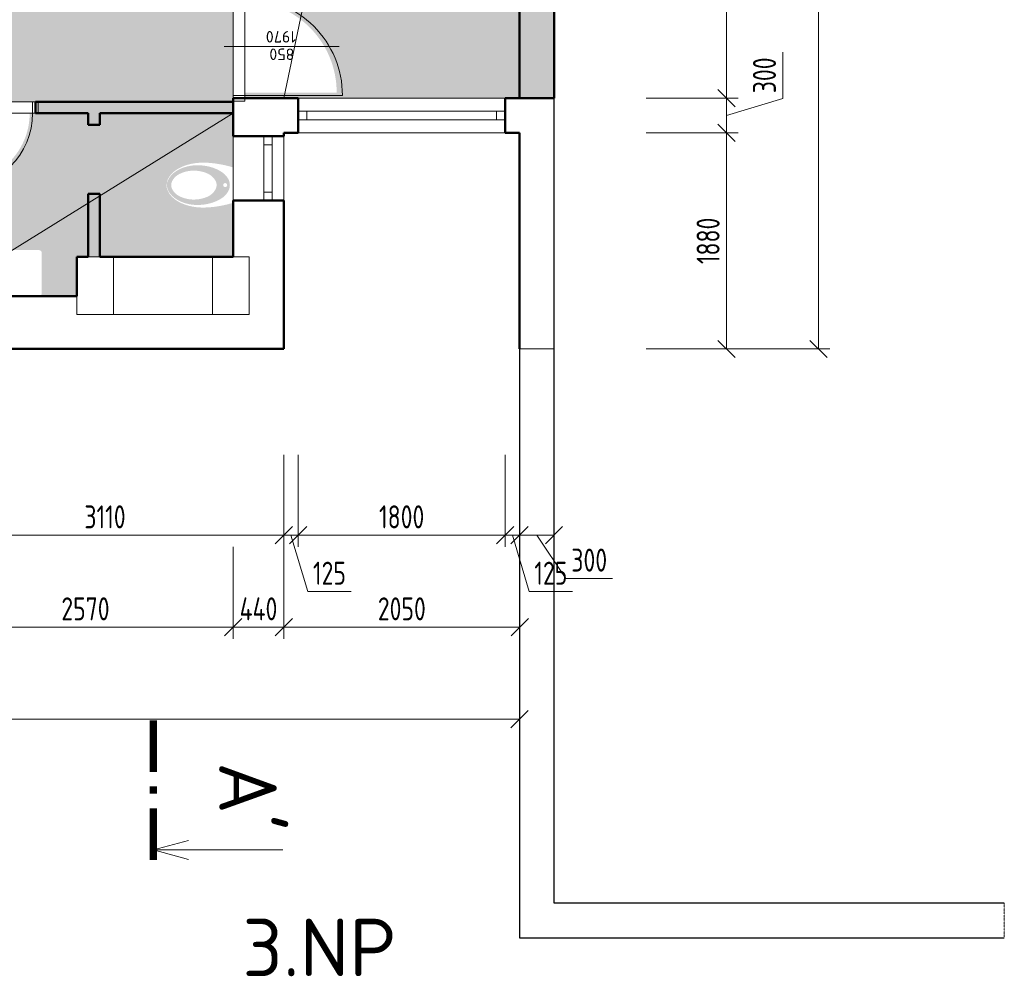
# Model space of a CAD drawing. Header units: millimetres. Extents: x 5450 to 824849, y -109713 to 33478.
# Tile 14 of 21: x 791289 to 799852, y -85979 to -77652. Entities that reach past the tile are written whole.
import ezdxf
from ezdxf.enums import TextEntityAlignment as Align

# ---------------------------------------------------------------- set-up
doc = ezdxf.new("R2010")
doc.units = ezdxf.units.MM
doc.linetypes.add('CENTERX2', pattern=[101.6, 63.5, -12.7, 12.7, -12.7])
doc.linetypes.add('DIVIDE', pattern=[1.25, 0.5, -0.25, 0, -0.25, 0, -0.25])
doc.layers.get('Defpoints').update_dxf_attribs({"color": 8})
for name, color, linetype, lineweight in [('A99_N_osy @ 200', 1, 'CENTERX2', 9), ('N_popis', 10, 'Continuous', 13), ('NAD', 7, 'DIVIDE', 18), ('S_kóty_100', 162, 'Continuous', 13), ('S_tenká', 120, 'Continuous', 18), ('S_tlustá', 220, 'Continuous', 25)]:
    doc.layers.add(name, color=color, linetype=linetype, lineweight=lineweight)
for name, color, linetype, lineweight, true_color in [('B_pohled', 7, 'Continuous', 18, 0xe07000), ('B_rozhraní', 7, 'Continuous', 13, 0xe07000), ('B_výplně otvorů', 7, 'Continuous', 18, 0xe07000), ('B_řez', 7, 'Continuous', 50, 0xe07000), ('B_šrafy', 7, 'Continuous', 5, 0xe07000)]:
    doc.layers.add(name, color=color, linetype=linetype, lineweight=lineweight, true_color=true_color)
doc.styles.add('A99_kota', font='isocpeur.ttf', dxfattribs={"height": 2})
doc.styles.get("Standard").update_dxf_attribs({"font": 'isocpeur.ttf', "width": 0.75})
doc.dimstyles.new('M 1-100', dxfattribs={"dimscale": 100, "dimtxt": 2, "dimasz": 1.5, "dimexe": 1, "dimexo": 3, "dimgap": 0.6, "dimtad": 1, "dimdec": 0, "dimrnd": 5, "dimdsep": 46, "dimtxsty": 'Standard', "dimblk": 'OBLIQUE', "dimcen": 0.09, "dimclrd": 256, "dimclre": 256, "dimclrt": 256, "dimadec": 0, "dimazin": 0, "dimtfac": 1, "dimtdec": 0, "dimtmove": 1, "dimatfit": 3, "dimldrblk": 'OBLIQUE', "dimfxl": 0, "dimtolj": 1, "dimtzin": 0, "dimlwd": -1, "dimlwe": -1, "dimarcsym": 0})

# ---------------------------------------------------------------- blocks, each defined once
blk = doc.blocks.new('*U278')
for p, q in [((0, -77.5), (0, 721.4)), ((-375, 100), (-375, 0)), ((375, 100), (375, 0))]:
    blk.add_line(p, q)
at = {"linetype": 'ByBlock'}
for p, q in [((325, 100), (325, 750)), ((-325, 100), (-375, 100)), ((-325, 100), (-325, 0)), ((325, 0), (325, 100)), ((375, 100), (325, 100)), ((-325, 0), (-375, 0)), ((375, 0), (325, 0))]:
    blk.add_line(p, q, dxfattribs=at)
at = {"linetype": 'Continuous'}
for p, q in [((325, 100), (-325, 100)), ((325, 0), (-325, 0))]:
    blk.add_line(p, q, dxfattribs=at)
at = {"linetype": 'ByBlock'}
blk.add_arc((325, 100), 650, 90, 180, dxfattribs=at)
at = {"flags": 8}
blk.add_attdef('VYSKA', text='', height=100, rotation=90, dxfattribs=at).set_placement((34.8, 314.9), align=Align.TOP_CENTER)
blk.add_attdef('SIRKA', text='', height=100, rotation=90, dxfattribs=at).set_placement((13, 322.9), align=Align.BOTTOM_CENTER)
blk = doc.blocks.new('*U279')
at = {"linetype": 'ByBlock'}
for p, q in [((-475, 0), (-425, 0)), ((-425, 0), (-425, -100)), ((425, -100), (425, 0)), ((425, 0), (475, 0)), ((-475, -100), (-425, -100)), ((-425, -100), (-425, -950)), ((425, -100), (475, -100))]:
    blk.add_line(p, q, dxfattribs=at)
for p, q in [((-475, -100), (-475, 0)), ((0, 77.5), (0, -921.4)), ((475, -100), (475, 0))]:
    blk.add_line(p, q)
at = {"linetype": 'Continuous'}
for p, q in [((-425, 0), (425, 0)), ((-425, -100), (425, -100))]:
    blk.add_line(p, q, dxfattribs=at)
at = {"linetype": 'ByBlock'}
blk.add_arc((-425, -100), 850, 270, 0, dxfattribs=at)
at = {"flags": 8}
blk.add_attdef('SIRKA', text='', height=100, rotation=90, dxfattribs=at).set_placement((13, -422.9), align=Align.BOTTOM_CENTER)
blk.add_attdef('VYSKA', text='', height=100, rotation=90, dxfattribs=at).set_placement((34.8, -414.9), align=Align.TOP_CENTER)
blk = doc.blocks.new('*U24')
at = {"color": 0}
for p, q in [((0, 75), (1800, 75)), ((0, 75), (0, 0)), ((0, 0), (1800, 0)), ((75, 75), (75, 0)), ((1725, 0), (1725, 75)), ((1800, 0), (1800, 75))]:
    blk.add_line(p, q, dxfattribs=at)
blk = doc.blocks.new('*U25')
at = {"color": 0}
for p, q in [((0, 75), (560, 75)), ((0, 75), (0, 0)), ((0, 0), (560, 0)), ((75, 75), (75, 0)), ((485, 0), (485, 75)), ((560, 0), (560, 75))]:
    blk.add_line(p, q, dxfattribs=at)
blk = doc.blocks.new('_Oblique')
at = {"color": 0, "linetype": 'ByBlock', "lineweight": -2}
blk.add_line((-0.5, -0.5), (0.5, 0.5), dxfattribs=at)
blk = doc.blocks.new('*D165')
at = {"layer": 'Defpoints', "color": 0, "lineweight": 18, "transparency": 16777216}
for p in [(795635.6, -80515), (795935.6, -80515), (795635.6, -82135)]:
    blk.add_point(p, dxfattribs=at)
at = {"layer": 'S_kóty_100', "transparency": 16777216}
for p, q in [((795635.6, -81435), (795635.6, -82235)), ((795935.6, -81435), (795935.6, -82235)), ((795935.6, -82135), (795635.6, -82135)), ((795785.6, -82135), (796039.3, -82511.2)), ((796039.3, -82511.2), (796444.3, -82511.2))]:
    blk.add_line(p, q, dxfattribs=at)
at = {"layer": 'S_kóty_100', "transparency": 16777216, "xscale": 150, "yscale": 150, "zscale": 150, "rotation": 180}
blk.add_blockref('_Oblique', (795635.6, -82135), dxfattribs=at)
at = {"layer": 'S_kóty_100', "transparency": 16777216, "xscale": 150, "yscale": 150, "zscale": 150}
blk.add_blockref('_Oblique', (795935.6, -82135), dxfattribs=at)
at = {"layer": 'S_kóty_100', "transparency": 16777216, "insert": (796241.8, -82351.2), "char_height": 200, "attachment_point": 5}
blk.add_mtext('\\A1;300', dxfattribs=at)
blk = doc.blocks.new('*D166')
at = {"layer": 'Defpoints', "color": 0, "lineweight": 18, "transparency": 16777216}
for p in [(795510.6, -78635), (795635.6, -80515), (795510.6, -82135)]:
    blk.add_point(p, dxfattribs=at)
at = {"layer": 'S_kóty_100', "transparency": 16777216}
for p, q in [((795510.6, -81435), (795510.6, -82235)), ((795635.6, -81435), (795635.6, -82235)), ((795635.6, -82135), (795510.6, -82135)), ((795573.1, -82135), (795720.1, -82625)), ((795720.1, -82625), (796095.1, -82625))]:
    blk.add_line(p, q, dxfattribs=at)
at = {"layer": 'S_kóty_100', "transparency": 16777216, "xscale": 150, "yscale": 150, "zscale": 150, "rotation": 180}
blk.add_blockref('_Oblique', (795510.6, -82135), dxfattribs=at)
at = {"layer": 'S_kóty_100', "transparency": 16777216, "xscale": 150, "yscale": 150, "zscale": 150}
blk.add_blockref('_Oblique', (795635.6, -82135), dxfattribs=at)
at = {"layer": 'S_kóty_100', "transparency": 16777216, "insert": (795907.6, -82465), "char_height": 200, "attachment_point": 5}
blk.add_mtext('\\A1;125', dxfattribs=at)
blk = doc.blocks.new('*D167')
at = {"layer": 'Defpoints', "color": 0, "lineweight": 18, "transparency": 16777216}
for p in [(793710.6, -78635), (795510.6, -78635), (793710.6, -82135)]:
    blk.add_point(p, dxfattribs=at)
at = {"layer": 'S_kóty_100', "transparency": 16777216}
for p, q in [((793710.6, -81435), (793710.6, -82235)), ((795510.6, -81435), (795510.6, -82235)), ((795510.6, -82135), (793710.6, -82135))]:
    blk.add_line(p, q, dxfattribs=at)
at = {"layer": 'S_kóty_100', "transparency": 16777216, "xscale": 150, "yscale": 150, "zscale": 150, "rotation": 180}
blk.add_blockref('_Oblique', (793710.6, -82135), dxfattribs=at)
at = {"layer": 'S_kóty_100', "transparency": 16777216, "xscale": 150, "yscale": 150, "zscale": 150}
blk.add_blockref('_Oblique', (795510.6, -82135), dxfattribs=at)
at = {"layer": 'S_kóty_100', "transparency": 16777216, "insert": (794610.6, -81975), "char_height": 200, "attachment_point": 5}
blk.add_mtext('\\A1;1800', dxfattribs=at)
blk = doc.blocks.new('*D168')
at = {"layer": 'Defpoints', "color": 0, "lineweight": 18, "transparency": 16777216}
for p in [(793585.6, -78650), (793710.6, -78635), (793585.6, -82135)]:
    blk.add_point(p, dxfattribs=at)
at = {"layer": 'S_kóty_100', "transparency": 16777216}
for p, q in [((793585.6, -81435), (793585.6, -82235)), ((793710.6, -81435), (793710.6, -82235)), ((793710.6, -82135), (793585.6, -82135)), ((793648.1, -82135), (793795.1, -82625)), ((793795.1, -82625), (794170.1, -82625))]:
    blk.add_line(p, q, dxfattribs=at)
at = {"layer": 'S_kóty_100', "transparency": 16777216, "xscale": 150, "yscale": 150, "zscale": 150, "rotation": 180}
blk.add_blockref('_Oblique', (793585.6, -82135), dxfattribs=at)
at = {"layer": 'S_kóty_100', "transparency": 16777216, "xscale": 150, "yscale": 150, "zscale": 150}
blk.add_blockref('_Oblique', (793710.6, -82135), dxfattribs=at)
at = {"layer": 'S_kóty_100', "transparency": 16777216, "insert": (793982.6, -82465), "char_height": 200, "attachment_point": 5}
blk.add_mtext('\\A1;125', dxfattribs=at)
blk = doc.blocks.new('*D169')
at = {"layer": 'Defpoints', "color": 0, "lineweight": 18, "transparency": 16777216}
for p in [(793585.6, -78650), (790475.6, -80515), (790475.6, -82135)]:
    blk.add_point(p, dxfattribs=at)
at = {"layer": 'S_kóty_100', "transparency": 16777216}
for p, q in [((790475.6, -81435), (790475.6, -82235)), ((793585.6, -81435), (793585.6, -82235)), ((793585.6, -82135), (790475.6, -82135))]:
    blk.add_line(p, q, dxfattribs=at)
at = {"layer": 'S_kóty_100', "transparency": 16777216, "xscale": 150, "yscale": 150, "zscale": 150, "rotation": 180}
blk.add_blockref('_Oblique', (790475.6, -82135), dxfattribs=at)
at = {"layer": 'S_kóty_100', "transparency": 16777216, "xscale": 150, "yscale": 150, "zscale": 150}
blk.add_blockref('_Oblique', (793585.6, -82135), dxfattribs=at)
at = {"layer": 'S_kóty_100', "transparency": 16777216, "insert": (792030.6, -81975), "char_height": 200, "attachment_point": 5}
blk.add_mtext('\\A1;3110', dxfattribs=at)
blk = doc.blocks.new('*D176')
at = {"layer": 'Defpoints', "color": 0, "lineweight": 18, "transparency": 16777216}
for p in [(793585.6, -80515), (795637.9, -80515), (793585.6, -82935)]:
    blk.add_point(p, dxfattribs=at)
at = {"layer": 'S_kóty_100', "transparency": 16777216}
for p, q in [((793585.6, -82235), (793585.6, -83035)), ((795637.9, -82235), (795637.9, -83035)), ((795637.9, -82935), (793585.6, -82935))]:
    blk.add_line(p, q, dxfattribs=at)
at = {"layer": 'S_kóty_100', "transparency": 16777216, "xscale": 150, "yscale": 150, "zscale": 150, "rotation": 180}
blk.add_blockref('_Oblique', (793585.6, -82935), dxfattribs=at)
at = {"layer": 'S_kóty_100', "transparency": 16777216, "xscale": 150, "yscale": 150, "zscale": 150}
blk.add_blockref('_Oblique', (795637.9, -82935), dxfattribs=at)
at = {"layer": 'S_kóty_100', "transparency": 16777216, "insert": (794611.8, -82775), "char_height": 200, "attachment_point": 5}
blk.add_mtext('\\A1;2050', dxfattribs=at)
blk = doc.blocks.new('*D177')
at = {"layer": 'Defpoints', "color": 0, "lineweight": 18, "transparency": 16777216}
for p in [(793145.6, -79715), (793585.6, -80515), (793145.6, -82935)]:
    blk.add_point(p, dxfattribs=at)
at = {"layer": 'S_kóty_100', "transparency": 16777216}
for p, q in [((793145.6, -82235), (793145.6, -83035)), ((793585.6, -82235), (793585.6, -83035)), ((793585.6, -82935), (793145.6, -82935))]:
    blk.add_line(p, q, dxfattribs=at)
at = {"layer": 'S_kóty_100', "transparency": 16777216, "xscale": 150, "yscale": 150, "zscale": 150, "rotation": 180}
blk.add_blockref('_Oblique', (793145.6, -82935), dxfattribs=at)
at = {"layer": 'S_kóty_100', "transparency": 16777216, "xscale": 150, "yscale": 150, "zscale": 150}
blk.add_blockref('_Oblique', (793585.6, -82935), dxfattribs=at)
at = {"layer": 'S_kóty_100', "transparency": 16777216, "insert": (793365.6, -82775), "char_height": 200, "attachment_point": 5}
blk.add_mtext('\\A1;440', dxfattribs=at)
blk = doc.blocks.new('*D178')
at = {"layer": 'Defpoints', "color": 0, "lineweight": 18, "transparency": 16777216}
for p in [(793145.6, -79715), (790575.6, -80055), (790575.6, -82935)]:
    blk.add_point(p, dxfattribs=at)
at = {"layer": 'S_kóty_100', "transparency": 16777216}
for p, q in [((790575.6, -82235), (790575.6, -83035)), ((793145.6, -82235), (793145.6, -83035)), ((793145.6, -82935), (790575.6, -82935))]:
    blk.add_line(p, q, dxfattribs=at)
at = {"layer": 'S_kóty_100', "transparency": 16777216, "xscale": 150, "yscale": 150, "zscale": 150, "rotation": 180}
blk.add_blockref('_Oblique', (790575.6, -82935), dxfattribs=at)
at = {"layer": 'S_kóty_100', "transparency": 16777216, "xscale": 150, "yscale": 150, "zscale": 150}
blk.add_blockref('_Oblique', (793145.6, -82935), dxfattribs=at)
at = {"layer": 'S_kóty_100', "transparency": 16777216, "insert": (791860.6, -82775), "char_height": 200, "attachment_point": 5}
blk.add_mtext('\\A1;2570', dxfattribs=at)
blk = doc.blocks.new('*D186')
at = {"layer": 'Defpoints', "color": 0, "lineweight": 18, "transparency": 16777216}
for p in [(780435.6, -80515), (795635.6, -80515), (780435.6, -83735)]:
    blk.add_point(p, dxfattribs=at)
at = {"layer": 'S_kóty_100', "transparency": 16777216}
for p, q in [((780435.6, -83035), (780435.6, -83835)), ((795635.6, -83035), (795635.6, -83835)), ((795635.6, -83735), (780435.6, -83735))]:
    blk.add_line(p, q, dxfattribs=at)
at = {"layer": 'S_kóty_100', "transparency": 16777216, "xscale": 150, "yscale": 150, "zscale": 150, "rotation": 180}
blk.add_blockref('_Oblique', (780435.6, -83735), dxfattribs=at)
at = {"layer": 'S_kóty_100', "transparency": 16777216, "xscale": 150, "yscale": 150, "zscale": 150}
blk.add_blockref('_Oblique', (795635.6, -83735), dxfattribs=at)
at = {"layer": 'S_kóty_100', "transparency": 16777216, "insert": (788035.6, -83575), "char_height": 200, "attachment_point": 5}
blk.add_mtext('\\A1;15200', dxfattribs=at)
blk = doc.blocks.new('*D194')
at = {"layer": 'Defpoints', "color": 0, "lineweight": 18, "transparency": 16777216}
for p in [(776965.6, -67715), (791785.6, -67715), (780435.6, -80515)]:
    blk.add_point(p, dxfattribs=at)
at = {"layer": 'S_kóty_100', "transparency": 16777216}
for p, q in [((777665.6, -67715), (776865.6, -67715)), ((776965.6, -80515), (776965.6, -67715)), ((777665.6, -80515), (776865.6, -80515))]:
    blk.add_line(p, q, dxfattribs=at)
at = {"layer": 'S_kóty_100', "transparency": 16777216, "xscale": 150, "yscale": 150, "zscale": 150}
for p, rotation in [((776965.6, -67715), 90), ((776965.6, -80515), 270)]:
    blk.add_blockref('_Oblique', p, dxfattribs=dict(at, rotation=rotation))
at = {"layer": 'S_kóty_100', "transparency": 16777216, "insert": (776805.6, -74115), "char_height": 200, "attachment_point": 5, "rotation": 90}
blk.add_mtext('\\A1;12800', dxfattribs=at)
blk = doc.blocks.new('*D148')
at = {"layer": 'Defpoints', "color": 0, "lineweight": 18, "transparency": 16777216}
for p in [(795635.6, -78635), (797435.6, -78635), (795635.6, -80515)]:
    blk.add_point(p, dxfattribs=at)
at = {"layer": 'S_kóty_100', "transparency": 16777216}
for p, q in [((796735.6, -78635), (797535.6, -78635)), ((797435.6, -80515), (797435.6, -78635)), ((796735.6, -80515), (797535.6, -80515))]:
    blk.add_line(p, q, dxfattribs=at)
at = {"layer": 'S_kóty_100', "transparency": 16777216, "xscale": 150, "yscale": 150, "zscale": 150}
for p, rotation in [((797435.6, -78635), 90), ((797435.6, -80515), 270)]:
    blk.add_blockref('_Oblique', p, dxfattribs=dict(at, rotation=rotation))
at = {"layer": 'S_kóty_100', "transparency": 16777216, "insert": (797275.6, -79575), "char_height": 200, "attachment_point": 5, "rotation": 90}
blk.add_mtext('\\A1;1880', dxfattribs=at)
blk = doc.blocks.new('*D149')
at = {"layer": 'Defpoints', "color": 0, "lineweight": 18, "transparency": 16777216}
for p in [(795635.6, -78335), (797435.6, -78335), (795635.6, -78635)]:
    blk.add_point(p, dxfattribs=at)
at = {"layer": 'S_kóty_100', "transparency": 16777216}
for p, q in [((797925.6, -78338), (797925.6, -77933)), ((796735.6, -78335), (797535.6, -78335)), ((797435.6, -78635), (797435.6, -78335)), ((797435.6, -78485), (797925.6, -78338)), ((796735.6, -78635), (797535.6, -78635))]:
    blk.add_line(p, q, dxfattribs=at)
at = {"layer": 'S_kóty_100', "transparency": 16777216, "xscale": 150, "yscale": 150, "zscale": 150}
for p, rotation in [((797435.6, -78335), 90), ((797435.6, -78635), 270)]:
    blk.add_blockref('_Oblique', p, dxfattribs=dict(at, rotation=rotation))
at = {"layer": 'S_kóty_100', "transparency": 16777216, "insert": (797765.6, -78135.5), "char_height": 200, "attachment_point": 5, "rotation": 90}
blk.add_mtext('\\A1;300', dxfattribs=at)
blk = doc.blocks.new('*D150')
at = {"layer": 'Defpoints', "color": 0, "lineweight": 18, "transparency": 16777216}
for p in [(795635.6, -68535), (797435.6, -68535), (795635.6, -78335)]:
    blk.add_point(p, dxfattribs=at)
at = {"layer": 'S_kóty_100', "transparency": 16777216}
for p, q in [((796735.6, -68535), (797535.6, -68535)), ((797435.6, -78335), (797435.6, -68535)), ((796735.6, -78335), (797535.6, -78335))]:
    blk.add_line(p, q, dxfattribs=at)
at = {"layer": 'S_kóty_100', "transparency": 16777216, "xscale": 150, "yscale": 150, "zscale": 150}
for p, rotation in [((797435.6, -68535), 90), ((797435.6, -78335), 270)]:
    blk.add_blockref('_Oblique', p, dxfattribs=dict(at, rotation=rotation))
at = {"layer": 'S_kóty_100', "transparency": 16777216, "insert": (797275.6, -73435), "char_height": 200, "attachment_point": 5, "rotation": 90}
blk.add_mtext('\\A1;9800', dxfattribs=at)
blk = doc.blocks.new('*D153')
at = {"layer": 'Defpoints', "color": 0, "lineweight": 18, "transparency": 16777216}
for p in [(793585.6, -67715), (798235.6, -67715), (795935.6, -80515)]:
    blk.add_point(p, dxfattribs=at)
at = {"layer": 'S_kóty_100', "transparency": 16777216}
for p, q in [((797535.6, -67715), (798335.6, -67715)), ((798235.6, -80515), (798235.6, -67715)), ((797535.6, -80515), (798335.6, -80515))]:
    blk.add_line(p, q, dxfattribs=at)
at = {"layer": 'S_kóty_100', "transparency": 16777216, "xscale": 150, "yscale": 150, "zscale": 150}
for p, rotation in [((798235.6, -67715), 90), ((798235.6, -80515), 270)]:
    blk.add_blockref('_Oblique', p, dxfattribs=dict(at, rotation=rotation))
at = {"layer": 'S_kóty_100', "transparency": 16777216, "insert": (798075.6, -74115), "char_height": 200, "attachment_point": 5, "rotation": 90}
blk.add_mtext('\\A1;12800', dxfattribs=at)
blk = doc.blocks.new('*U285')
at = {"color": 0, "linetype": 'ByBlock'}
blk.add_line((-0.013, -168.534), (11.237, -168.535), dxfattribs=at)
at = {"color": 0, "linetype": 'ByBlock', "const_width": 0.63}
for points in [[(-0.01, -161.764), (-0.01, -157.264)], [(-0.01, -163.654), (-0.01, -163.024)], [(-0.011, -169.414), (-0.01, -164.914)]]:
    blk.add_lwpolyline(points, dxfattribs=at)
at = {"color": 0, "linetype": 'ByBlock'}
blk.add_lwpolyline([(3.04, -169.362), (-0.013, -168.534), (3.045, -167.735)], dxfattribs=at)
blk.add_attdef('ŘEZ_1K', (5.732, 9.632), '', height=5, rotation=269.99582, dxfattribs=at)
at = {"color": 0, "linetype": 'ByBlock', "flags": 12}
blk.add_attdef('ŘEZ_2K', text='', height=5, rotation=269.99582, dxfattribs=at).set_placement((5.718, -166.897), align=Align.RIGHT)

msp = doc.modelspace()

# ---------------------------------------------------------------- hatches: boundary and pattern name
at = {"layer": 'B_šrafy'}
h = msp.add_hatch(dxfattribs=at)
h.set_pattern_fill('AR-SAND', color=256, scale=50, angle=180)
h.set_pattern_definition([(217.5, (910833.1, -50628.33), (3.14967, -96.34119), [0, -76, 0, -85, 0, -81.25]), (187.5, (910833.1, -50628.33), (-88.48884, -141.1073), [0, -41, 0, -68.5, 0, -26.25]), (147.5, (910894.6, -50628.33), (-155.707093, -0.282953), [0, -25, 0, -90, 0, -117.5]), (137.5, (910894.6, -50628.33), (-150.30633, -43.88378), [0, -12.5, 0, -59, 0, -67.5])])
h.paths.add_polyline_path([(791885.6, -79715), (791985.6, -79715), (791985.6, -79165), (791885.6, -79165)])
h.paths.add_polyline_path([(792785.6, -74165), (793285.6, -74165), (793285.6, -73765), (792785.6, -73765), (792785.6, -73925)], flags=16)
h.paths.add_polyline_path([(792965.6, -68215), (793285.6, -68215), (793285.6, -67715), (792965.6, -67715)], flags=17)
h.paths.add_polyline_path([(792105.6, -68215), (792965.6, -68215), (792965.6, -67715), (792105.6, -67715)], flags=17)
h.paths.add_polyline_path([(791785.6, -68215), (792105.6, -68215), (792105.6, -67715), (791785.6, -67715)], flags=17)
h.paths.add_polyline_path([(780485.6, -79555), (780785.6, -79555), (780785.6, -74225), (784275.6, -74225), (784275.6, -75835), (784375.6, -75835), (784375.6, -74225), (784665.6, -74225), (784665.6, -73925), (780485.6, -73925)])
h.paths.add_polyline_path([(780429.6, -79555), (780829.6, -79555), (780835.6, -79555), (780785.6, -79555), (780485.6, -79555), (780435.6, -79555)])
h.paths.add_polyline_path([(784275.6, -80055), (784375.6, -80055), (784375.6, -76735), (784275.6, -76735)])
h.paths.add_polyline_path([(787575.6, -80055), (787675.6, -80055), (787675.6, -76735), (787575.6, -76735)])
h.paths.add_polyline_path([(786405.6, -79555), (786805.6, -79555)])
h.paths.add_polyline_path([(790475.6, -80055), (790575.6, -80055), (790575.6, -78465), (790725.6, -78465), (790725.6, -78365), (790575.6, -78365), (790575.6, -78325), (790475.6, -78325)])
h.paths.add_polyline_path([(793145.6, -78335), (793710.6, -78336.7), (793710.6, -78335)], flags=17)
h.paths.add_polyline_path([(793145.6, -78465), (793145.6, -78365), (791425.6, -78365), (791425.6, -78465), (791885.6, -78465), (791885.6, -78565), (791985.6, -78565), (791985.6, -78465)])
h.paths.add_polyline_path([(795510.6, -78342.3), (795935.6, -78343.6), (795935.6, -68235), (793585.6, -68235), (793585.6, -67715), (793285.6, -67715), (793285.6, -68215), (793285.6, -73765), (793285.6, -74165), (792785.6, -74165), (792785.6, -73925), (785865.6, -73925), (785865.6, -74225), (786155.6, -74225), (786155.6, -75785), (787575.6, -75785), (787575.6, -75835), (787675.6, -75835), (787675.6, -75785), (789705.6, -75785), (789705.6, -75685), (789305.6, -75685), (789305.6, -75285), (789205.6, -75285), (789205.6, -75685), (786255.6, -75685), (786255.6, -74225), (789205.6, -74225), (789205.6, -74585), (789305.6, -74585), (789305.6, -74225), (790995.6, -74225), (790995.6, -75685), (790405.6, -75685), (790405.6, -75785), (790995.6, -75785), (790995.6, -77275), (790475.6, -77275), (790475.6, -77425), (790575.6, -77425), (790575.6, -77375), (791095.6, -77375), (791095.6, -74225), (793145.6, -74225), (793145.6, -77435), (793585.6, -77435), (793585.6, -68535), (795635.6, -68535), (795635.6, -78335), (795510.6, -78335)])
h = msp.add_hatch(dxfattribs=at)
h.set_pattern_fill('AR-SAND', color=256, scale=100, angle=180)
h.set_pattern_definition([(217.5, (0, 0), (6.299336, -192.682377), [0, -152, 0, -170, 0, -162.5]), (187.5, (0, 0), (-176.97767, -282.21461), [0, -82, 0, -137, 0, -52.5]), (147.5, (123, -2e-14), (-311.414186, -0.565905), [0, -50, 0, -180, 0, -235]), (137.5, (123, -2e-14), (-300.61266, -87.76756), [0, -25, 0, -118, 0, -135])])
h.paths.add_polyline_path([(793585.6, -77435), (793245.6, -77435), (793245.6, -77485, -0.414214), (794045.6, -78285), (793245.6, -78285), (793245.6, -78335), (793710.6, -78335), (795510.6, -78335), (795635.6, -78335), (795635.6, -68535), (793585.6, -68535)])
h.paths.add_polyline_path([(790575.6, -80055), (790905.6, -80055, -0.414214), (790880.6, -80030), (790880.6, -79680, -0.414214), (790905.6, -79655), (791455.6, -79655, -0.414214), (791480.6, -79680), (791480.6, -80030, -0.414214), (791455.6, -80055), (791785.6, -80055), (791785.6, -79715), (791885.6, -79715), (791885.6, -79165), (791985.6, -79165), (791985.6, -79715), (793145.6, -79715), (793145.6, -79243.6, -0.046928), (792964.2, -79280.9, -0.035047), (792864.1, -79284.8, -0.052443), (792766.2, -79271.4, -0.061116), (792674.4, -79236.6, -0.093573), (792602.2, -79179.3, -0.120386), (792568.1, -79112.9, -0.05871), (792565.4, -79090, -0.076599), (792573.8, -79061.2, -0.089871), (792596.5, -79017.2, -0.072767), (792639.4, -78975.6, -0.062046), (792700.2, -78942.3, -0.061805), (792783.8, -78920.6, -0.030538), (792832.9, -78917.2, -0.067579), (792944.9, -78931.5, -0.072285), (793040.7, -78972.7, -0.112216), (793098.5, -79029.2, -0.144372), (793116.5, -79090, -0.144371), (793098.5, -79150.8, -0.112098), (793040.7, -79207.3, -0.072344), (792944.9, -79248.5, -0.067579), (792832.9, -79262.8, -0.030541), (792783.8, -79259.4, -0.061801), (792700.2, -79237.7, -0.062046), (792639.4, -79204.4, -0.072701), (792596.5, -79162.9, -0.089968), (792573.8, -79118.8, -0.07438), (792569.4, -79090, -0.06461), (792568.7, -79064.7, -0.116301), (792602.2, -79000.7, -0.093658), (792674.4, -78943.4, -0.0611), (792766.2, -78908.6, -0.052397), (792864, -78895.2, -0.035078), (792964.2, -78899.1, -0.046928), (793145.6, -78936.4), (793145.6, -78665), (793145.6, -78465), (791985.6, -78465), (791985.6, -78565), (791885.6, -78565), (791885.6, -78465), (791425.6, -78465), (791375.6, -78465, -0.414214), (790775.6, -79065), (790775.6, -78465), (790725.6, -78465), (790575.6, -78465)])
h.paths.add_polyline_path([(792672.7, -78996.1, -0.094147), (792772.3, -78966, -0.128607), (792920.1, -78988.2, -0.16236), (792990.8, -79051.1, -0.131238), (793001.2, -79090, -0.131238), (792990.8, -79128.9, -0.162233), (792920.2, -79191.7, -0.128687), (792772.3, -79214, -0.094129), (792672.7, -79183.9, -0.158483), (792614.7, -79124.6, -0.115584), (792606.6, -79090, -0.115498), (792614.7, -79055.4, -0.158483)], flags=16)
h.paths.add_polyline_path([(792957.9, -79090, -1), (792882.9, -79090, -1)], flags=0)
h.paths.add_polyline_path([(792944.4, -79090, -1), (792896.4, -79090, -1)], flags=0)
h.paths.add_polyline_path([(793093.3, -79090, -1), (793058.3, -79090, -1)], flags=16)
h.paths.add_polyline_path([(790575.6, -78275), (790575.6, -78325), (790575.6, -78365), (790725.6, -78365), (790775.6, -78365), (791375.6, -78365), (791425.6, -78365), (793145.6, -78365), (793145.6, -78335), (793145.6, -78285), (793145.6, -77485), (793145.6, -77435), (793145.6, -77255), (792145.6, -77255), (791645.6, -77255, -1), (791545.6, -77255), (791095.6, -77255), (791095.6, -77375), (790575.6, -77375), (790575.6, -77425), (790575.6, -77475)])
h.paths.add_polyline_path([(792145.6, -77255), (792645.6, -77255), (792645.6, -76985), (792145.6, -76985)])
h.paths.add_polyline_path([(792645.6, -77255), (793145.6, -77255), (793145.6, -76985), (792645.6, -76985)])
h.paths.add_polyline_path([(792645.6, -76965), (793145.6, -76965), (793145.6, -76715), (792645.6, -76715)])
h.paths.add_polyline_path([(792145.6, -76965), (792645.6, -76965), (792645.6, -76715), (792160.6, -76715), (792145.6, -76730)])
h.paths.add_polyline_path([(792645.6, -76675), (793145.6, -76675), (793145.6, -76445), (792645.6, -76445)])
h.paths.add_polyline_path([(792200.6, -76675), (792645.6, -76675), (792645.6, -76445), (792430.6, -76445)])
h.paths.add_polyline_path([(792758.9, -76385), (793145.6, -76385), (793145.6, -76175), (792702.7, -76175)])
h.paths.add_polyline_path([(792195.6, -76385), (792490.6, -76385), (792538.9, -76336.6), (792479.2, -76113.6), (792645.6, -76280), (792645.6, -76095), (792195.6, -76095)])
h.paths.add_polyline_path([(792538.9, -76336.6), (792490.6, -76385), (792645.6, -76385), (792645.6, -76280), (792479.2, -76113.6)], flags=17)
h.paths.add_polyline_path([(792762, -76396.4), (792702.2, -76173.4), (792780.6, -76095), (792645.6, -76095), (792645.6, -76280)])
h.paths.add_polyline_path([(792195.6, -76675), (792200.6, -76675), (792430.6, -76445), (792490.6, -76385), (792195.6, -76385)])
h.paths.add_polyline_path([(792645.6, -76445), (793145.6, -76445), (793145.6, -76385), (792758.9, -76385), (792762, -76396.4), (792750.6, -76385), (792645.6, -76385)])
h.paths.add_polyline_path([(792430.6, -76445), (792645.6, -76445), (792645.6, -76385), (792490.6, -76385)])
h.paths.add_polyline_path([(792702.2, -76173.4), (792702.7, -76175), (793145.6, -76175), (793145.6, -76095), (792780.6, -76095)])
h.paths.add_polyline_path([(792780.6, -76095), (793145.6, -76095), (793145.6, -75905), (792970.6, -75905)])
h.paths.add_polyline_path([(792970.6, -75905), (793145.6, -75905), (793145.6, -75805), (793070.6, -75805)])
h.paths.add_polyline_path([(792645.6, -76095), (792780.6, -76095), (793070.6, -75805), (792645.6, -75805)])
h.paths.add_polyline_path([(792195.6, -76095), (792645.6, -76095), (792645.6, -75805), (792195.6, -75805)])
h.paths.add_polyline_path([(792195.6, -75805), (792645.6, -75805), (792645.6, -75565, -0.414212), (792595.6, -75515), (792195.6, -75515)])
h.paths.add_polyline_path([(792645.6, -75805), (793070.6, -75805), (793145.6, -75730), (793145.6, -75515), (792695.6, -75515, -0.414215), (792645.6, -75565)])
h.paths.add_polyline_path([(791095.6, -75515), (792045.6, -75515), (792045.6, -75465), (792195.6, -75465), (792195.6, -75515), (792595.6, -75515, -1), (792695.6, -75515), (793145.6, -75515), (793145.6, -74225), (791095.6, -74225)])
h.paths.add_polyline_path([(791595.6, -75805), (792045.6, -75805), (792045.6, -75515), (791595.6, -75515)])
h.paths.add_polyline_path([(791595.6, -76095), (792045.6, -76095), (792045.6, -75805), (791595.6, -75805)])
h.paths.add_polyline_path([(791595.6, -76385), (792045.6, -76385), (792045.6, -76095), (791595.6, -76095)])
h.paths.add_polyline_path([(791595.6, -76675), (792045.6, -76675), (792045.6, -76385), (791595.6, -76385)])
h.paths.add_polyline_path([(791595.6, -76965), (792045.6, -76965), (792045.6, -76675), (791595.6, -76675)])
h.paths.add_polyline_path([(791595.6, -77205, -0.414212), (791645.6, -77255), (792045.6, -77255), (792045.6, -76965), (791595.6, -76965)])
h.paths.add_polyline_path([(791095.6, -77255), (791545.6, -77255, -0.414215), (791595.6, -77205), (791595.6, -76965), (791095.6, -76965)])
h.paths.add_polyline_path([(791095.6, -76965), (791595.6, -76965), (791595.6, -76675), (791095.6, -76675)])
h.paths.add_polyline_path([(791095.6, -76675), (791595.6, -76675), (791595.6, -76385), (791095.6, -76385)])
h.paths.add_polyline_path([(791095.6, -76385), (791595.6, -76385), (791595.6, -76095), (791095.6, -76095)])
h.paths.add_polyline_path([(791095.6, -76095), (791595.6, -76095), (791595.6, -75805), (791095.6, -75805)])
h.paths.add_polyline_path([(791095.6, -75805), (791595.6, -75805), (791595.6, -75515), (791095.6, -75515)])
h.paths.add_polyline_path([(789305.6, -75235), (789305.6, -75285), (789305.6, -75685), (789705.6, -75685), (789755.6, -75685), (790355.6, -75685), (790405.6, -75685), (790995.6, -75685), (790995.6, -74225), (789305.6, -74225), (789305.6, -74585), (789305.6, -74635)])
h.paths.add_polyline_path([(786255.6, -75685), (789205.6, -75685), (789205.6, -75285), (789205.6, -75235, -0.414214), (788605.6, -74635), (789205.6, -74635), (789205.6, -74585), (789205.6, -74225), (786255.6, -74225)])
h.paths.add_polyline_path([(787675.6, -80055), (788085.6, -80055), (790475.6, -80055), (790475.6, -78325), (790475.6, -78275, -0.414214), (789675.6, -77475), (790475.6, -77475), (790475.6, -77425), (790475.6, -77275), (790995.6, -77275), (790995.6, -75785), (790405.6, -75785), (790355.6, -75785, -0.414214), (789755.6, -76385), (789755.6, -75785), (789705.6, -75785), (787675.6, -75785), (787675.6, -75835), (787675.6, -75885), (787675.6, -76685), (787675.6, -76735)])
h.paths.add_polyline_path([(784375.6, -80055), (784755.6, -80055), (786405.6, -80055), (786405.6, -79555), (786805.6, -79555), (786805.6, -80055), (787575.6, -80055), (787575.6, -76735), (787575.6, -76685, -0.414214), (786775.6, -75885), (787575.6, -75885), (787575.6, -75835), (787575.6, -75785), (786155.6, -75785), (786155.6, -74225), (785865.6, -74225), (784665.6, -74225), (784375.6, -74225), (784375.6, -75835), (784379.1, -75835), (784379.1, -75885), (784379.1, -76685), (784379.1, -76735)])
h.paths.add_polyline_path([(780785.6, -79555), (780835.6, -79555), (780835.6, -80055), (781505.6, -80055), (783855.6, -80055), (784275.6, -80055), (784275.6, -76735), (784279.1, -76685, -0.414214), (783479.1, -75885), (784279.1, -75885), (784279.1, -75835), (784275.6, -75835), (784275.6, -74225), (780785.6, -74225)])

# ---------------------------------------------------------------- linework, layer by layer
at = {"layer": 'B_pohled'}
for points in [[(795635.6, -68535), (793585.6, -78335)], [(793145.6, -78465), (790575.6, -80055)]]:
    msp.add_lwpolyline(points, dxfattribs=at)
at = {"layer": 'B_rozhraní', "color": 7, "ltscale": 2}
for p, q in [((792105.6, -80215), (792105.6, -79715)), ((792965.6, -80215), (792965.6, -79715))]:
    msp.add_line(p, q, dxfattribs=at)
for points in [[(793285.6, -79715), (793285.6, -80215), (791785.6, -80215), (791785.6, -80055)], [(793145.6, -79715), (793285.6, -79715)]]:
    msp.add_lwpolyline(points, dxfattribs=at)
at = {"layer": 'B_rozhraní', "ltscale": 2}
msp.add_lwpolyline([(791985.6, -79715), (791885.6, -79715)], dxfattribs=at)
at = {"layer": 'B_výplně otvorů', "color": 7}
for p, q in [((793710.6, -78335), (795510.6, -78335)), ((793145.6, -79225), (793145.6, -78665)), ((793585.6, -79225), (793585.6, -78665)), ((793710.6, -78635), (795510.6, -78635))]:
    msp.add_line(p, q, dxfattribs=at)
at = {"layer": 'B_řez'}
for p, q in [((795635.6, -68535), (795635.6, -78335)), ((793145.6, -78335), (793145.6, -78365)), ((793145.6, -78365), (791425.6, -78365)), ((791425.6, -78365), (791425.6, -78465)), ((791425.6, -78465), (791885.6, -78465)), ((791885.6, -78465), (791885.6, -78565)), ((791985.6, -78565), (791985.6, -78465)), ((791985.6, -78465), (793145.6, -78465)), ((793145.6, -78465), (791985.6, -78465)), ((791885.6, -78565), (791985.6, -78565)), ((791885.6, -79715), (791885.6, -79165)), ((791885.6, -79165), (791985.6, -79165)), ((791985.6, -79165), (791985.6, -79715))]:
    msp.add_line(p, q, dxfattribs=at)
at = {"layer": 'B_řez', "color": 7}
for p, q in [((793710.6, -78335), (793145.6, -78335)), ((793710.6, -78635), (793710.6, -78335)), ((795935.6, -78335), (795510.6, -78335)), ((795510.6, -78335), (795510.6, -78635)), ((793145.6, -78350), (793145.6, -78665)), ((793145.6, -78665), (793585.6, -78665)), ((793585.6, -78665), (793585.6, -78635)), ((793585.6, -78635), (793710.6, -78635)), ((795510.6, -78635), (795635.6, -78635)), ((795635.6, -78635), (795635.6, -80515)), ((793145.6, -79715), (793145.6, -79225)), ((793145.6, -79225), (793585.6, -79225)), ((793585.6, -79225), (793585.6, -80515)), ((791785.6, -80055), (791785.6, -79715)), ((791785.6, -79715), (791885.6, -79715)), ((791985.6, -79715), (793145.6, -79715)), ((790575.6, -80055), (791785.6, -80055)), ((793585.6, -80515), (790475.6, -80515))]:
    msp.add_line(p, q, dxfattribs=at)
at = {"layer": 'B_řez'}
msp.add_lwpolyline([(795935.6, -78335), (795935.6, -68235), (793585.6, -68235), (793585.6, -67715)], dxfattribs=at)
at = {"layer": 'Defpoints', "color": 3, "linetype": 'Continuous', "lineweight": 18, "ltscale": 0.5}
msp.add_lwpolyline([(795935.6, -78335), (795935.6, -68235), (793585.6, -68235), (793585.6, -67715), (791785.6, -67715), (791785.6, -68215), (793285.6, -68215), (793285.6, -73925), (783015.6, -73925), (783015.6, -73925), (780485.6, -73925), (780460.6, -79555), (780835.6, -79555), (780835.6, -80055), (786405.6, -80055), (786405.6, -79555), (786805.6, -79555), (786805.6, -80055), (791785.6, -80055), (791785.6, -79715), (793145.6, -79715), (793145.6, -78335)], close=True, dxfattribs=at)
at = {"layer": 'NAD', "linetype": 'DIVIDE', "ltscale": 5}
msp.add_line((799851.6, -85335), (799851.6, -85635), dxfattribs=at)
at = {"layer": 'S_tenká', "ltscale": 2}
msp.add_lwpolyline([(795635.6, -80515), (795935.6, -80515)], dxfattribs=at)
at = {"layer": 'S_tlustá'}
for points in [[(799851.6, -85335), (795935.6, -85335), (795935.6, -78335)], [(795635.6, -80515), (795635.6, -85635), (799851.6, -85635)]]:
    msp.add_lwpolyline(points, dxfattribs=at)

# ---------------------------------------------------------------- block references
at = {"layer": 'B_výplně otvorů'}
ref = msp.add_blockref('*U279', (793145.6, -77885), dxfattribs=dict(at, rotation=89.99999999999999))
ref.add_attrib('VYSKA', '1970', dxfattribs={"layer": '0', "height": 100, "rotation": 180}).set_placement((793560.4, -77850.2), align=Align.TOP_CENTER)
ref.add_attrib('SIRKA', '850', dxfattribs={"layer": '0', "height": 100, "rotation": 180}).set_placement((793568.4, -77872), align=Align.BOTTOM_CENTER)
ref = msp.add_blockref('*U278', (791075.6, -78365), dxfattribs=dict(at, rotation=180))
ref.add_attrib('VYSKA', '1970', dxfattribs={"layer": '0', "height": 100, "rotation": 270}).set_placement((791040.7, -78679.9), align=Align.TOP_CENTER)
ref.add_attrib('SIRKA', '650', dxfattribs={"layer": '0', "height": 100, "rotation": 270}).set_placement((791062.6, -78687.9), align=Align.BOTTOM_CENTER)
at = {"layer": 'B_výplně otvorů', "xscale": -1}
msp.add_blockref('*U24', (795510.6, -78522.5), dxfattribs=at)
at = {"layer": 'B_výplně otvorů', "xscale": -1, "rotation": 90}
msp.add_blockref('*U25', (793485.6, -78665), dxfattribs=at)
at = {"layer": 'N_popis'}
ref = msp.add_blockref('*U285', (792451, -68017.3), dxfattribs=dict(at, xscale=99.99999999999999, yscale=99.99999999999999, zscale=99.99999999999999, rotation=0.004589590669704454))
ref.add_attrib('ŘEZ_2K', "A'", dxfattribs={"layer": '0', "color": 0, "linetype": 'ByBlock', "height": 500, "rotation": 270.00041}).set_placement((793024.1, -84707), align=Align.RIGHT)

# ---------------------------------------------------------------- texts
at = {"layer": 'A99_N_osy @ 200', "color": 3, "linetype": 'Continuous', "lineweight": 18, "ltscale": 0.5, "insert": (793225, -85470.3), "char_height": 500, "attachment_point": 1, "style": 'A99_kota'}
msp.add_mtext_dynamic_manual_height_columns('{\\fISOCPEUR|b1|i0|c238|p34;\\C7;3.NP}', width=1160.999, gutter_width=2000, heights=[0], dxfattribs=at)

# ---------------------------------------------------------------- dimensions: what is measured, and where the dimension line sits
at = {"layer": 'S_kóty_100'}
for base, p1, p2, angle, picture, middle in [((776965.6, -67715), (780435.6, -80515), (791785.6, -67715), 270, '*D194', (776805.6, -74115)), ((798235.6, -67715), (795935.6, -80515), (793585.6, -67715), 270, '*D153', (798075.6, -74115)), ((797435.6, -68535), (795635.6, -78335), (795635.6, -68535), 270, '*D150', (797275.6, -73435)), ((797435.6, -78335), (795635.6, -78635), (795635.6, -78335), 270, '*D149', (797765.6, -78278)), ((797435.6, -78635), (795635.6, -80515), (795635.6, -78635), 270, '*D148', (797275.6, -79575)), ((790475.6, -82135), (793585.6, -78650), (790475.6, -80515), 180, '*D169', (792030.6, -81975)), ((793585.6, -82135), (793710.6, -78635), (793585.6, -78650), 180, '*D168', (793855.1, -82465)), ((793710.6, -82135), (795510.6, -78635), (793710.6, -78635), 180, '*D167', (794610.6, -81975)), ((795510.6, -82135), (795635.6, -80515), (795510.6, -78635), 180, '*D166', (795780.1, -82465)), ((790575.6, -82935), (793145.6, -79715), (790575.6, -80055), 180, '*D178', (791860.6, -82775)), ((793145.6, -82935), (793585.6, -80515), (793145.6, -79715), 180, '*D177', (793365.6, -82775)), ((780435.6, -83735), (795635.6, -80515), (780435.6, -80515), 180, '*D186', (788035.6, -83575)), ((793585.6, -82935), (795637.9, -80515), (793585.6, -80515), 180, '*D176', (794611.8, -82775))]:
    dim = msp.add_linear_dim(base=base, p1=p1, p2=p2, angle=angle, dimstyle='M 1-100', dxfattribs=at)
    dim.commit()
    dim.dimension.update_dxf_attribs({"geometry": picture, "text_midpoint": middle})
dim = msp.add_linear_dim(base=(795635.6, -82135), p1=(795935.6, -80515), p2=(795635.6, -80515), angle=180, dimstyle='M 1-100', dxfattribs=at)
dim.commit()
dim.dimension.update_dxf_attribs({"geometry": '*D165', "text_midpoint": (796099.3, -82511.2), "dimtype": 160})

doc.saveas('drawing.dxf')
